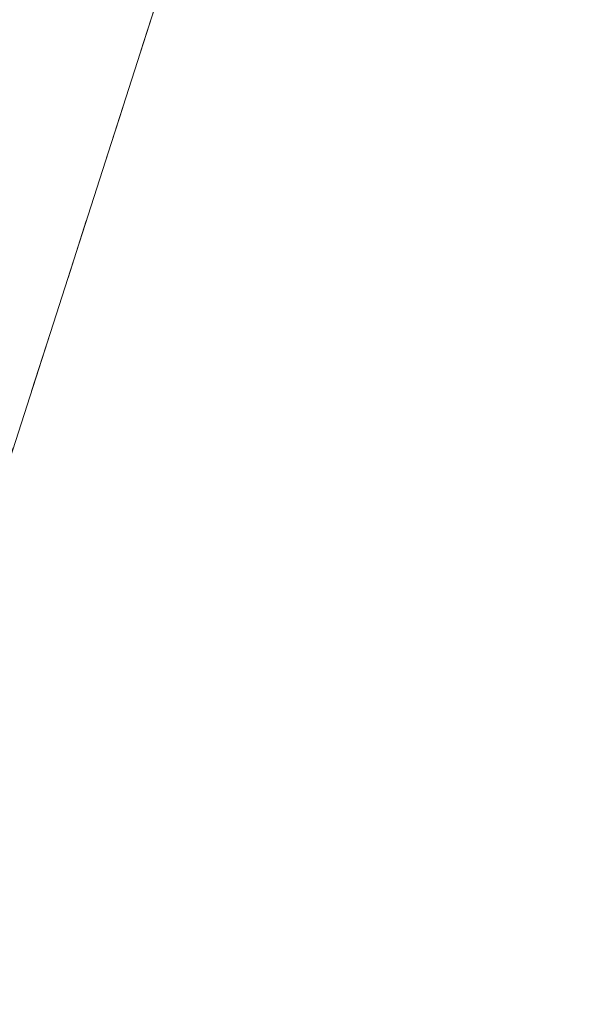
# Model space of a CAD drawing. Header units: millimetres. Extents: x 6505374 to 6517269, y 5595210 to 5612711.
# Tile 236 of 256: x 6513189.21 to 6513193.99, y 5610574.47 to 5610582.73. Entities that reach past the tile are written whole.
import ezdxf

# ---------------------------------------------------------------- set-up
doc = ezdxf.new("R2010")
doc.units = ezdxf.units.MM
doc.linetypes.add('EGBU01', pattern=[2, 0.5, -0.5, 0.5, -0.5])
doc.layers.add('Użytki gruntowe', color=96, linetype='Continuous', lineweight=0, true_color=0x008000)

msp = doc.modelspace()

# ---------------------------------------------------------------- linework, layer by layer
at = {"layer": 'Użytki gruntowe', "color": 7, "linetype": 'Continuous', "lineweight": 18, "true_color": 0xffffff, "flags": 128}
msp.add_lwpolyline([(6513130.7555, 5610333.261), (6513043.1444, 5610438.5717), (6513043.1444, 5610438.5717), (6513055.4414, 5610451.6012), (6513109.2363, 5610489.6843), (6513125.7862, 5610501.7369), (6513179.4348, 5610548.8838), (6513198.976, 5610609.6986), (6513209.713, 5610618.8658), (6513275.3496, 5610537.7851), (6513276.9317, 5610535.8308), (6513278.3, 5610534.1399), (6513300.5867, 5610506.5997), (6513327.4312, 5610473.4405), (6513353.4831, 5610441.2557)], dxfattribs=at)
at = {"layer": 'Użytki gruntowe', "color": 96, "linetype": 'EGBU01', "lineweight": 18, "true_color": 0x008000, "flags": 128}
msp.add_lwpolyline([(6513043.1444, 5610438.5717), (6513055.4414, 5610451.6012), (6513109.2363, 5610489.6843), (6513125.7862, 5610501.7369), (6513179.4348, 5610548.8838), (6513198.976, 5610609.6986), (6513209.713, 5610618.8658), (6513275.3496, 5610537.7851), (6513276.9317, 5610535.8308), (6513278.3, 5610534.1399), (6513300.5867, 5610506.5997), (6513327.4312, 5610473.4405), (6513353.4831, 5610441.2557), (6513378.8895, 5610409.8727), (6513406.1154, 5610376.2366), (6513417.9038, 5610361.6717), (6513431.1207, 5610345.3509), (6513456.703, 5610313.7447), (6513470.947, 5610296.1451), (6513486.0714, 5610277.4595), (6513514.0214, 5610242.9402), (6513538.9287, 5610212.1663), (6513564.7359, 5610180.276), (6513589.164, 5610150.1008), (6513615.7735, 5610117.2259), (6513694.9273, 5610019.4435), (6513673.046, 5609987.4248), (6513650.8364, 5609954.9419), (6513626.4076, 5609919.1986), (6513603.4582, 5609885.629), (6513580.6317, 5609852.2171), (6513558.2061, 5609819.408), (6513477.4498, 5609916.4891), (6513475.11, 5609919.3019), (6513449.3559, 5609950.2611), (6513423.5237, 5609981.3217), (6513410.9256, 5609996.4612), (6513397.7205, 5610012.3318), (6513372.7664, 5610042.3259), (6513370.9582, 5610044.4993), (6513368.8838, 5610046.9933), (6513343.2661, 5610077.7938), (6513330.531, 5610093.1058), (6513316.6899, 5610109.748), (6513290.7499, 5610140.9262), (6513288.8116, 5610143.2559), (6513287.5784, 5610144.7381), (6513276.3505, 5610158.2329), (6513264.1049, 5610172.956), (6513236.0408, 5610206.6973), (6513211.1044, 5610236.6683), (6513209.5133, 5610238.5806), (6513207.6766, 5610240.7882), (6513184.2877, 5610268.9002), (6513158.2693, 5610300.1742), (6513134.1252, 5610329.2096), (6513132.4665, 5610331.2043), (6513130.7555, 5610333.261), (6513043.1444, 5610438.5717)], close=True, dxfattribs=at)

doc.saveas('drawing.dxf')
